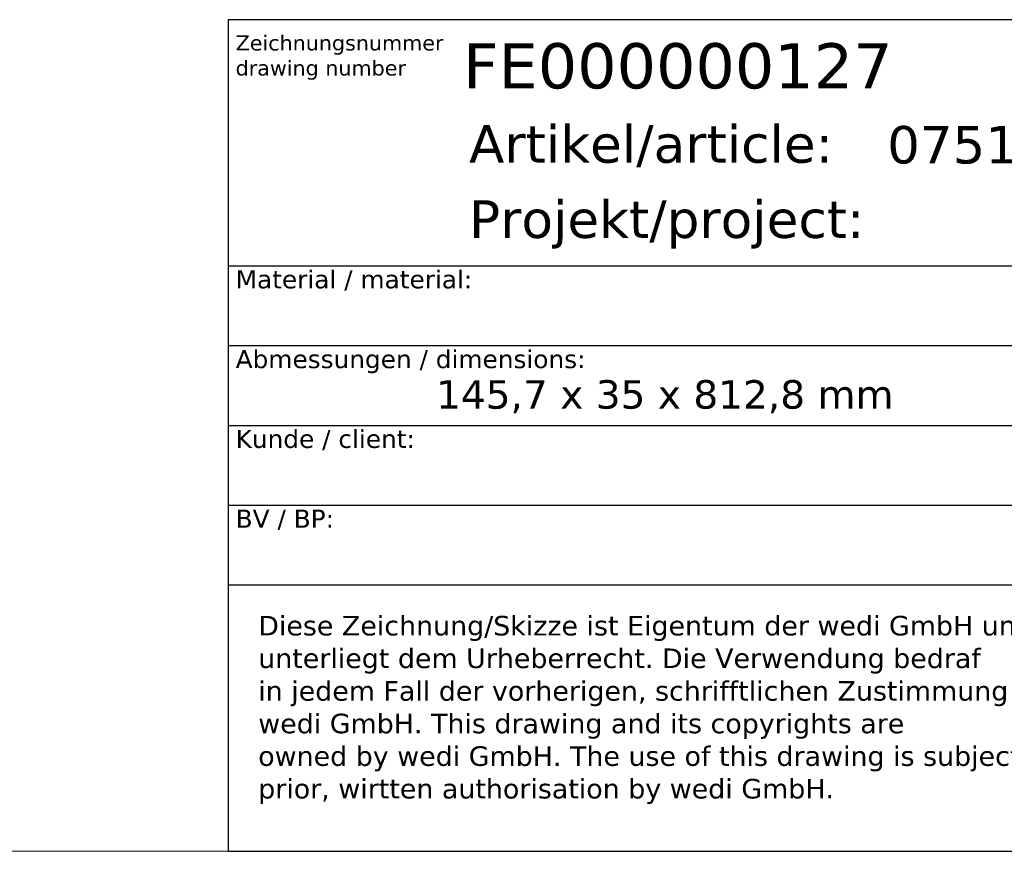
# Model space of a CAD drawing. Header units: millimetres. Extents: x 100 to 2070, y 30 to 1455.
# Tile 39 of 78: x 1081 to 1408, y 30 to 306. Entities that reach past the tile are written whole.
import ezdxf
from ezdxf.enums import TextEntityAlignment as Align

# ---------------------------------------------------------------- set-up
doc = ezdxf.new("R2010")
doc.units = ezdxf.units.MM
doc.header["$LTSCALE"] = 5
for name, color, linetype, lineweight in [('AM_BOR', 7, 'Continuous', 25), ('Rahmen (ISO)', 7, 'Continuous', 70), ('Titel (ISO)', 7, 'Continuous', 50)]:
    doc.layers.add(name, color=color, linetype=linetype, lineweight=lineweight)
doc.styles.add('Notiztext 3.5', font='verdana.ttf')
doc.styles.add('Pfeiltext', font='verdana.ttf')
doc.styles.get("Standard").update_dxf_attribs({"font": 'verdana.ttf'})
doc.styles.add('Textstil104', font='verdana.ttf')
doc.styles.add('Textstil110', font='verdana.ttf')
doc.styles.add('Textstil112', font='verdana.ttf')
doc.styles.add('Textstil47', font='verdana.ttf')
doc.styles.add('Textstil64', font='verdana.ttf', dxfattribs={"width": 0.8})
doc.styles.add('Textstil75', font='verdana.ttf')

# ---------------------------------------------------------------- blocks, each defined once
blk = doc.blocks.new('Ränder wedi_Zeichnungsrahmen')
at = {"layer": 'Rahmen (ISO)', "color": 208, "lineweight": 18, "true_color": 0x400040}
blk.add_line((20, 6), (414, 6), dxfattribs=at)
blk = doc.blocks.new('Schriftfelder wedi Standard - Inch_Zoll ohne Toleranz')
at = {"layer": 'AM_BOR', "color": 7}
for p, q in [((-4.835, 53.996), (-188.835, 53.996)), ((-188.835, 53.996), (-188.835, -1.254)), ((-188.835, 37.646), (-4.835, 37.646)), ((-188.835, 32.346), (-130.135, 32.346)), ((-188.835, 27.046), (-130.135, 27.046)), ((-188.835, 21.746), (-130.135, 21.746)), ((-188.835, 16.446), (-130.135, 16.446)), ((-188.835, -1.254), (-4.835, -1.254))]:
    blk.add_line(p, q, dxfattribs=at)
for s, p in [('Artikel/article:', (-172.835, 44.496)), ('Projekt/project:', (-172.835, 39.496))]:
    blk.add_text(s, height=2.5, dxfattribs=at).set_placement(p)
for tag, p, height, style in [('Zeichnungsnummer_001', (-173.238, 49.433), 3, 'Textstil75'), ('Artikelnummer_001', (-145.064, 44.445), 2.487, 'Textstil104')]:
    blk.add_attdef(tag, p, '', height=height, dxfattribs=dict(at, style=style))
blk.add_attdef('TITEL_001', (-75.77, 45.865), '', height=2.5, dxfattribs=at)
at = {"layer": 'AM_BOR', "color": 7, "style": 'Textstil104'}
blk.add_attdef('PROJEKT', text='', height=2.487, dxfattribs=at).set_placement((-144.835, 41.983), align=Align.TOP_LEFT)
at = {"layer": 'AM_BOR', "color": 7, "style": 'Textstil64', "width": 0.8}
for tag, p in [('ERSTELLUNGSDATUM_001', (-115.147, 28.696)), ('KONSTRUKTEUR_001', (-94.007, 28.671)), ('ERSTELLUNGSDATUM_001', (-115.346, 23.555)), ('KONSTRUKTEUR_001', (-94.007, 23.371))]:
    blk.add_attdef(tag, p, '', height=2, dxfattribs=at)
for tag, p in [('KONTROLLDATUM', (-108.735, 19.096)), ('KONTROLLIERT_VON', (-92.735, 19.096))]:
    blk.add_attdef(tag, text='', height=2, dxfattribs=at).set_placement(p, align=Align.MIDDLE_CENTER)
at = {"layer": 'Titel (ISO)', "color": 179, "true_color": 0x262659, "insert": (-188.335, 52.951), "char_height": 1, "attachment_point": 1, "line_spacing_factor": 0.999579, "style": 'Pfeiltext'}
blk.add_mtext('\\fVerdana|b0|i0;\\H1.0000;Zeichnungsnummer\\Pdrawing number', dxfattribs=at)
at = {"layer": 'Titel (ISO)', "style": 'Notiztext 3.5'}
for s, insert, char_height, attachment_point in [('\\fVerdana|b0|i0;\\H1.2000;Material / material:', (-188.335, 37.346), 1.2, 1), ('\\fVerdana|b0|i0;\\H1.2000;Abmessungen / dimensions:', (-188.335, 32.046), 1.2, 1), ('\\fVerdana|b0|i0;\\H1.8900;145,7 x 35 x 812,8 mm', (-159.835, 30.046), 1.89, 2), ('\\fVerdana|b0|i0;\\H1.2000;Kunde / client:', (-188.335, 26.746), 1.2, 1), ('\\fVerdana|b0|i0;\\H1.2000;BV / BP:', (-188.335, 21.446), 1.2, 1)]:
    blk.add_mtext(s, dxfattribs=dict(at, insert=insert, char_height=char_height, attachment_point=attachment_point))
at = {"layer": 'Titel (ISO)', "color": 179, "true_color": 0x262659, "insert": (-186.835, 14.387), "char_height": 1.3, "width": 54.32939, "attachment_point": 1, "line_spacing_factor": 0.999579, "style": 'Pfeiltext'}
blk.add_mtext('\\fVerdana|b0|i0;\\H1.3000;Diese Zeichnung/Skizze ist Eigentum der wedi GmbH und unterliegt dem Urheberrecht. Die Verwendung bedraf \\P\\fVerdana|b0|i0;\\H1.3000;in jedem Fall der vorherigen, schrifftlichen Zustimmung der wedi GmbH. This drawing and its copyrights are \\P\\fVerdana|b0|i0;\\H1.3000;owned by wedi GmbH. The use of this drawing is subject to prior, wirtten authorisation by wedi GmbH.', dxfattribs=at)
at = {"layer": 'Titel (ISO)', "color": 7, "style": 'Pfeiltext'}
blk.add_attdef('BESCHREIBUNG_001', (-70.664, 40.385), '', height=2, dxfattribs=at)
at = {"layer": 'Titel (ISO)'}
for tag, p, height, style in [('Anfänglicher_Ansichtsmaßstab_001', (-64.502, 33.837), 2.5, 'Textstil47'), ('REVISIONSNUMMER_001', (-74.877, -0.544), 1.79, 'Textstil112'), ('STATUS_001', (-52.633, -0.625), 1.79, 'Textstil112')]:
    blk.add_attdef(tag, p, '', height=height, dxfattribs=dict(at, style=style))
at = {"layer": 'Titel (ISO)', "style": 'Textstil47'}
blk.add_attdef('<MASSE3;>', text='', height=2.5, dxfattribs=at).set_placement((-26.835, 36.346), align=Align.TOP_LEFT)
at = {"layer": 'Titel (ISO)', "style": 'Textstil110'}
for tag, p in [('MATERIAL', (-159.835, 35.346)), ('FIRMA', (-159.835, 24.746)), ('Bauvorhaben', (-159.835, 19.446))]:
    blk.add_attdef(tag, text='', height=1.89, dxfattribs=at).set_placement(p, align=Align.TOP_CENTER)

msp = doc.modelspace()

# ---------------------------------------------------------------- block references
at = {"xscale": 5, "yscale": 5, "zscale": 5}
msp.add_blockref('Ränder wedi_Zeichnungsrahmen', (0, 0), dxfattribs=at)
ref = msp.add_blockref('Schriftfelder wedi Standard - Inch_Zoll ohne Toleranz', (2094.18, 36.27), dxfattribs=dict(xscale=5, yscale=5, zscale=5))
ref.add_attrib('Zeichnungsnummer_001', 'FE000000127', (1227.99, 283.44), dxfattribs={"layer": 'AM_BOR', "color": 7, "height": 15, "style": 'Textstil75'})
ref.add_attrib('Artikelnummer_001', '075100056', (1368.86, 258.5), dxfattribs={"layer": 'AM_BOR', "color": 7, "height": 12.437, "style": 'Textstil104'})

doc.saveas('drawing.dxf')
